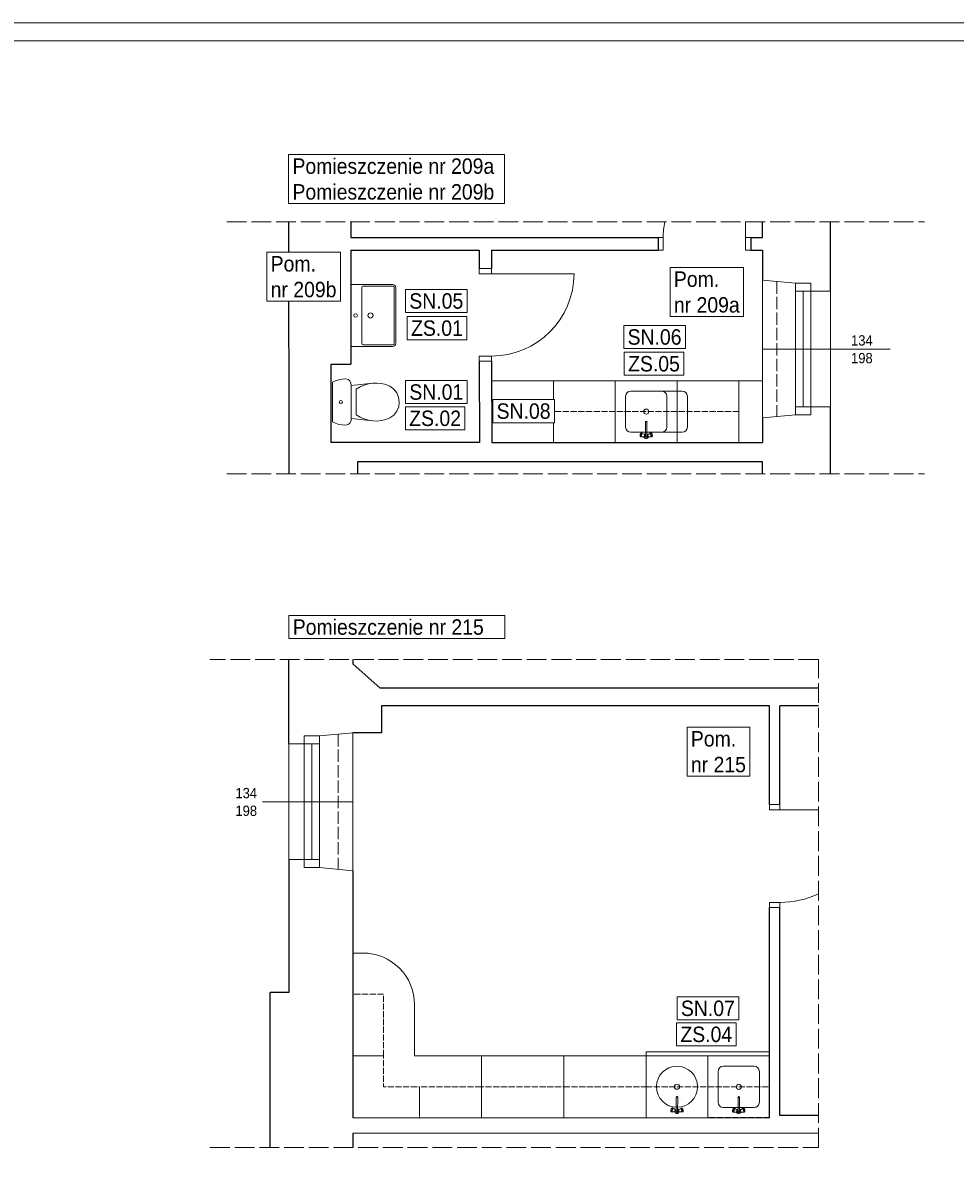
# Model space of a CAD drawing. Header units: centimetres. Extents: x 695802 to 711011, y 25963 to 44188.
# Tile 68 of 157: x 708946 to 709851, y 26949 to 28063. Entities that reach past the tile are written whole.
import ezdxf

# ---------------------------------------------------------------- set-up
doc = ezdxf.new("R2010")
doc.units = ezdxf.units.CM
doc.linetypes.add('ACAD_ISO02W100', pattern=[15, 12, -3])
doc.layers.add('Obrys powierzchni', color=50, linetype='Continuous', lineweight=9, plot=False)
for name, color, linetype, lineweight in [('P-SANR-FIXT', 7, 'Continuous', 5), ('Przekroje', 253, 'Continuous', 20), ('Przekrojowa', 253, 'Continuous', 25), ('S3_drzwi_istniejące', 7, 'Continuous', 0), ('S3_meble ruchome', 253, 'Continuous', 9), ('S3_meble wbudowane', 252, 'Continuous', 0), ('S3_okna', 70, 'Continuous', 9), ('S3_urządzenia sanitarne', 253, 'Continuous', 0), ('S3_wymiary', 4, 'Continuous', 0), ('Widokowa', 140, 'Continuous', 9), ('Wyposazenie', 31, 'Continuous', 9)]:
    doc.layers.add(name, color=color, linetype=linetype, lineweight=lineweight)
for name, color, linetype, lineweight, true_color in [('S3_drzwi_nowe', 7, 'Continuous', 9, 0x00f900), ('S3_opis pomieszczeń', 7, 'Continuous', 0, 0xb5b5b5), ('S3_urządzenia sanitarne_nowe', 7, 'Continuous', 5, 0xdb691d)]:
    doc.layers.add(name, color=color, linetype=linetype, lineweight=lineweight, true_color=true_color)
doc.styles.add('ARIELCE', font='arial.ttf', dxfattribs={"width": 0.9})

# ---------------------------------------------------------------- blocks, each defined once
blk = doc.blocks.new('zw$7334')
at = {"layer": 'S3_okna', "ltscale": 1.6, "insert": (-30.9, 13.4), "char_height": 10, "width": 42.363, "attachment_point": 3, "rotation": 0.019, "style": 'ARIELCE', "bg_fill": 2}
blk.add_mtext('{\\fArial|b0|i0|c238|p34;134}', dxfattribs=at)
at = {"layer": 'S3_okna', "ltscale": 1.6, "insert": (-30.9, -3.8), "char_height": 10, "width": 42.363, "attachment_point": 3, "rotation": 0.019, "style": 'ARIELCE'}
blk.add_mtext('{\\fArial|b0|i0|c238|p34;198}', dxfattribs=at)
blk = doc.blocks.new('zw$B2BC')
at = {"layer": 'Przekroje', "ltscale": 1.6}
for points in [[(0, 0), (32.2, -3.1), (47, -3.1), (47, -10.9), (66, -10.9)], [(0, -134), (32.2, -130.9), (47, -130.9), (47, -123.1), (66, -123.1)]]:
    blk.add_lwpolyline(points, dxfattribs=at)
at = {"layer": 'S3_okna'}
for p, q in [((0, 0), (0, -134)), ((32.2, -130.9), (32.2, -3.1)), ((47, -10.9), (32.2, -10.9)), ((39.6, -123.1), (39.6, -10.9)), ((47, -123.1), (47, -10.9)), ((66, -10.9), (66, -123.1)), ((47, -123.1), (32.2, -123.1))]:
    blk.add_line(p, q, dxfattribs=at)
at = {"layer": 'S3_okna', "ltscale": 1.6}
blk.add_line((124, -67), (0, -67), dxfattribs=at)
at = {"layer": 'S3_okna'}
for points in [[(0, 0), (32.2, -3.1), (47, -3.1), (47, -10.9), (66, -10.9)], [(0, -134), (32.2, -130.9), (47, -130.9), (47, -123.1), (66, -123.1)]]:
    blk.add_lwpolyline(points, dxfattribs=at)
blk = doc.blocks.new('zw$C904')
at = {"layer": 'Wyposazenie', "color": 253, "linetype": 'Continuous'}
for p, q in [((-16.1, 58.7), (-18.5, 54.8)), ((-12.6, 61.9), (-16.1, 58.7)), ((-8.4, 64), (-12.6, 61.9)), ((-3.8, 64.9), (-8.4, 64)), ((0.9, 64.5), (-3.8, 64.9)), ((5.3, 62.9), (0.9, 64.5)), ((9.1, 60.2), (5.3, 62.9)), ((12, 56.6), (9.1, 60.2)), ((13.9, 52.7), (12, 56.6)), ((-20.8, 46.6), (-21, 42.4)), ((-19.9, 50.8), (-20.8, 46.6)), ((-18.5, 54.8), (-19.9, 50.8)), ((15.2, 48.7), (13.9, 52.7)), ((15.9, 44.5), (15.2, 48.7)), ((-21, 42.4), (-20.6, 38.2)), ((-20.6, 38.2), (-17, 17.2)), ((-20.6, 38.2), (-19.6, 33.9)), ((-19.6, 33.9), (-18.1, 29.9)), ((14.5, 31.8), (15.5, 36)), ((14.9, 19), (16, 40.3)), ((15.5, 36), (16, 40.3)), ((16, 40.3), (15.9, 44.5)), ((-18.1, 29.9), (-16.2, 26)), ((-16.2, 26), (-13.8, 22.3)), ((-13.8, 22.3), (11.1, 23.8)), ((11.1, 23.8), (13.1, 27.7)), ((13.1, 27.7), (14.5, 31.8)), ((-22.8, 13.9), (-23.2, 11.6)), ((-23.2, 11.6), (-22.8, 8.3)), ((-21.5, 15.8), (-22.8, 13.9)), ((-19.4, 17), (-21.5, 15.8)), ((-17, 17.2), (-19.4, 17)), ((14.9, 19), (-17, 17.2)), ((17.3, 19.1), (14.9, 19)), ((19.5, 18.2), (17.3, 19.1)), ((21, 16.5), (19.5, 18.2)), ((21.7, 14.2), (21, 16.5)), ((21.7, 10.9), (21.7, 14.2)), ((-22.8, 8.3), (-22, 5)), ((-22, 5), (-20.8, 1.9)), ((-20.8, 1.9), (-19.3, -1.1)), ((-19.3, -1.1), (19.3, 1.1)), ((19.3, 1.1), (20.5, 4.3)), ((20.5, 4.3), (21.3, 7.5)), ((21.3, 7.5), (21.7, 10.9))]:
    blk.add_line(p, q, dxfattribs=at)
blk.add_circle((-0.5, 8.2), 1.5, dxfattribs=at)
blk = doc.blocks.new('PLM_Washbasin_2D - PLM_Washbasin_Wall_Mounted_Rectangle_600x450-V80-PARTER PW 1do50 - C')
at = {"layer": 'P-SANR-FIXT', "color": 8, "true_color": 0x808080}
for p, q in [((-30, -1.5), (-30, -42)), ((-30, -42), (-30, -1.5)), ((30, -1.5), (-30, -1.5)), ((30, -42), (30, -1.5)), ((30, -1.5), (30, -42)), ((-28.5, -42), (-28.5, -13.5)), ((-27, -12), (27, -12)), ((28.5, -13.5), (28.5, -42)), ((27, -43.5), (-27, -43.5)), ((-27, -45), (27, -45)), ((27, -45), (-27, -45))]:
    blk.add_line(p, q, dxfattribs=at)
for centre, radius in [((0, -6), 1.75), ((0, -20.5), 2.5)]:
    blk.add_circle(centre, radius, dxfattribs=at)
for centre, radius, start, end in [((-27, -13.5), 1.5, 90, 180), ((27, -13.5), 1.5, 360, 90), ((-27, -42), 3, 180, 270), ((-27, -42), 3, 180, 270), ((-27, -42), 1.5, 180, 270), ((27, -42), 3, 270, 360), ((27, -42), 3, 270, 0), ((27, -42), 1.5, 270, 0)]:
    blk.add_arc(centre, radius, start, end, dxfattribs=at)
blk = doc.blocks.new('zw$1D16')
at = {"layer": 'Przekroje', "ltscale": 1.6}
for points in [[(0, 0), (-32.2, -3.1), (-47, -3.1), (-47, -10.9), (-62, -10.9)], [(0, -134), (-32.2, -130.9), (-47, -130.9), (-47, -123.1), (-62, -123.1)]]:
    blk.add_lwpolyline(points, dxfattribs=at)
at = {"layer": 'S3_okna'}
for p, q in [((0, 0), (0, -134)), ((-62, -10.9), (-62, -123.1)), ((-47, -10.9), (-32.2, -10.9)), ((-47, -123.1), (-47, -10.9)), ((-39.6, -123.1), (-39.6, -10.9)), ((-32.2, -130.9), (-32.2, -3.1)), ((-47, -123.1), (-32.2, -123.1))]:
    blk.add_line(p, q, dxfattribs=at)
at = {"layer": 'S3_okna', "ltscale": 1.6}
blk.add_line((-124, -67), (0, -67), dxfattribs=at)
at = {"layer": 'S3_okna'}
for points in [[(0, 0), (-32.2, -3.1), (-47, -3.1), (-47, -10.9), (-62, -10.9)], [(0, -134), (-32.2, -130.9), (-47, -130.9), (-47, -123.1), (-62, -123.1)]]:
    blk.add_lwpolyline(points, dxfattribs=at)
blk = doc.blocks.new('zw$C39D')
at = {"layer": 'S3_urządzenia sanitarne', "ltscale": 1.6}
for p, q in [((-0.7, -23.9), (-0.7, -10.4)), ((0.6, -23.9), (0.7, -10.4)), ((-5.7, -21.9), (-5.9, -22.4)), ((-5.5, -21.5), (-5.7, -21.9)), ((-5.4, -21.2), (-5.5, -21.5)), ((-5.2, -21), (-5.4, -21.2)), ((-4.7, -20.7), (-5.2, -21)), ((-5, -20.9), (-5.2, -21)), ((-4.9, -21.1), (-5, -20.9)), ((-4.8, -21.3), (-4.9, -21.1)), ((-4.9, -22.6), (-4.8, -22.1)), ((-4.8, -21.7), (-4.8, -21.3)), ((-4.8, -22.1), (-4.8, -21.7)), ((-4.5, -20.6), (-4.7, -20.7)), ((-4.4, -20.8), (-4.5, -20.6)), ((-1.8, -22.2), (-4.5, -20.6)), ((-4.3, -21.1), (-4.4, -20.8)), ((-4.4, -22.7), (-4.3, -22.1)), ((-4.3, -21.6), (-4.3, -21.1)), ((-4.3, -22.1), (-4.3, -21.6)), ((-1.7, -22.3), (-1.8, -22.2)), ((-0.7, -21.8), (-0.7, -21.8)), ((0.7, -21.8), (0.6, -21.8)), ((1.7, -22.2), (1.6, -22.3)), ((1.7, -22.2), (4.4, -20.7)), ((4.3, -20.8), (4.2, -21.1)), ((4.2, -21.1), (4.2, -21.6)), ((4.2, -21.6), (4.2, -22.2)), ((4.2, -22.2), (4.4, -22.8)), ((4.4, -20.7), (4.3, -20.8)), ((4.7, -20.7), (4.4, -20.7)), ((4.7, -20.7), (5.1, -21)), ((4.8, -21.1), (4.7, -21.3)), ((4.7, -21.3), (4.7, -21.7)), ((4.7, -21.7), (4.7, -22.1)), ((4.7, -22.1), (4.8, -22.6)), ((4.9, -21), (4.8, -21.1)), ((5.1, -21), (4.9, -21)), ((5.3, -21.2), (5.1, -21)), ((5.5, -21.5), (5.3, -21.2)), ((5.6, -21.9), (5.5, -21.5)), ((5.8, -22.4), (5.6, -21.9)), ((-5.9, -22.4), (-6, -22.8)), ((-6, -22.8), (-6, -23.3)), ((-6, -23.3), (-6, -23.7)), ((-6, -23.7), (-6, -23.9)), ((-6, -23.9), (-5.8, -24)), ((-5.7, -24.4), (-6, -23.9)), ((-5.8, -24), (-5.7, -24)), ((-5.7, -24), (-5.5, -23.8)), ((-5.7, -24.4), (-5.6, -24.5)), ((-5.6, -24.5), (-5.4, -24.5)), ((-2.4, -24.5), (-5.6, -24.5)), ((-5.5, -23.8), (-5.3, -23.5)), ((-5.4, -24.5), (-5.1, -24.2)), ((-5.3, -23.5), (-5.1, -23.1)), ((-5.1, -23.1), (-4.9, -22.6)), ((-5.1, -24.2), (-4.9, -23.8)), ((-4.9, -23.8), (-4.6, -23.3)), ((-4.6, -23.3), (-4.4, -22.7)), ((-2.4, -24.5), (-2.3, -24.5)), ((-2.3, -24.5), (-2.1, -24.4)), ((-2.1, -24.4), (-2, -24.1)), ((-1.5, -24.5), (-2.1, -24.4)), ((-2, -24.1), (-1.9, -23.8)), ((-1.9, -23.8), (-1.7, -23.5)), ((-1.6, -22.5), (-1.7, -22.3)), ((-1.7, -23.1), (-1.6, -22.8)), ((-1.7, -23.5), (-1.7, -23.1)), ((-1, -22.7), (-1.6, -22.5)), ((-1.6, -22.8), (-1.6, -22.5)), ((1, -22.7), (1.6, -22.5)), ((1.4, -24.5), (2, -24.4)), ((1.6, -22.5), (1.5, -22.8)), ((1.5, -22.8), (1.6, -23.1)), ((1.6, -22.3), (1.6, -22.5)), ((1.6, -23.1), (1.7, -23.5)), ((1.7, -23.5), (1.8, -23.8)), ((1.8, -23.8), (1.9, -24.1)), ((1.9, -24.1), (2.1, -24.4)), ((2.1, -24.4), (2.2, -24.5)), ((2.2, -24.5), (2.3, -24.5)), ((2.3, -24.5), (5.5, -24.5)), ((4.4, -22.8), (4.5, -23.3)), ((4.5, -23.3), (4.8, -23.9)), ((4.8, -22.6), (5, -23.1)), ((4.8, -23.9), (5, -24.3)), ((5, -23.1), (5.2, -23.5)), ((5, -24.3), (5.3, -24.5)), ((5.2, -23.5), (5.4, -23.8)), ((5.3, -24.5), (5.5, -24.5)), ((5.4, -23.8), (5.6, -24)), ((5.5, -24.5), (5.6, -24.4)), ((5.6, -24.4), (5.9, -23.9)), ((5.6, -24), (5.7, -24.1)), ((5.7, -24.1), (5.9, -23.9)), ((5.9, -22.9), (5.8, -22.4)), ((6, -23.3), (5.9, -22.9)), ((5.9, -23.7), (6, -23.3)), ((5.9, -23.9), (5.9, -23.7))]:
    blk.add_line(p, q, dxfattribs=at)
for points in [[(0.7, -10.9), (0.7, -10.1), (0, -9.7), (-0.8, -10.1), (-0.7, -10.9)], [(0.7, -10), (0.3, -9.5), (-0.3, -9.5), (-0.7, -10)], [(0.7, -10.4), (0.3, -9.9), (-0.3, -9.9), (-0.7, -10.4)]]:
    blk.add_lwpolyline(points, dxfattribs=at)
for radius in [20, 2.5]:
    blk.add_circle((0, 0), radius, dxfattribs=at)
for radius, start, end in [(2.24, 107.5404, 136.4518), (2.24, 43.2847, 72.196), (2.24, 193.2847, 346.4518), (1.2, 124.3863, 55.3501), (0.8, 148.0799, 31.6565), (0.68, 179.8682, 359.8682)]:
    blk.add_arc((0, -23.9), radius, start, end, dxfattribs=at)
blk = doc.blocks.new('zw$DB7F')
at = {"layer": 'S3_urządzenia sanitarne', "ltscale": 1.6}
for p, q in [((-0.7, -23.9), (-0.7, -10.4)), ((0.6, -23.9), (0.7, -10.4)), ((-5.7, -21.9), (-5.9, -22.4)), ((-5.5, -21.5), (-5.7, -21.9)), ((-5.4, -21.2), (-5.5, -21.5)), ((-5.2, -21), (-5.4, -21.2)), ((-4.7, -20.7), (-5.2, -21)), ((-5, -20.9), (-5.2, -21)), ((-4.9, -21.1), (-5, -20.9)), ((-4.8, -21.3), (-4.9, -21.1)), ((-4.9, -22.6), (-4.8, -22.1)), ((-4.8, -21.7), (-4.8, -21.3)), ((-4.8, -22.1), (-4.8, -21.7)), ((-4.5, -20.6), (-4.7, -20.7)), ((-4.4, -20.8), (-4.5, -20.6)), ((-1.8, -22.2), (-4.5, -20.6)), ((-4.3, -21.1), (-4.4, -20.8)), ((-4.4, -22.7), (-4.3, -22.1)), ((-4.3, -21.6), (-4.3, -21.1)), ((-4.3, -22.1), (-4.3, -21.6)), ((-1.7, -22.3), (-1.8, -22.2)), ((-0.7, -21.8), (-0.7, -21.8)), ((0.7, -21.8), (0.6, -21.8)), ((1.7, -22.2), (1.6, -22.3)), ((1.7, -22.2), (4.4, -20.7)), ((4.3, -20.8), (4.2, -21.1)), ((4.2, -21.1), (4.2, -21.6)), ((4.2, -21.6), (4.2, -22.2)), ((4.2, -22.2), (4.4, -22.8)), ((4.4, -20.7), (4.3, -20.8)), ((4.7, -20.7), (4.4, -20.7)), ((4.7, -20.7), (5.1, -21)), ((4.8, -21.1), (4.7, -21.3)), ((4.7, -21.3), (4.7, -21.7)), ((4.7, -21.7), (4.7, -22.1)), ((4.7, -22.1), (4.8, -22.6)), ((4.9, -21), (4.8, -21.1)), ((5.1, -21), (4.9, -21)), ((5.3, -21.2), (5.1, -21)), ((5.5, -21.5), (5.3, -21.2)), ((5.6, -21.9), (5.5, -21.5)), ((5.8, -22.4), (5.6, -21.9)), ((-5.9, -22.4), (-6, -22.8)), ((-6, -22.8), (-6, -23.3)), ((-6, -23.3), (-6, -23.7)), ((-6, -23.7), (-6, -23.9)), ((-6, -23.9), (-5.8, -24)), ((-5.7, -24.4), (-6, -23.9)), ((-5.8, -24), (-5.7, -24)), ((-5.7, -24), (-5.5, -23.8)), ((-5.7, -24.4), (-5.6, -24.5)), ((-5.6, -24.5), (-5.4, -24.5)), ((-2.4, -24.5), (-5.6, -24.5)), ((-5.5, -23.8), (-5.3, -23.5)), ((-5.4, -24.5), (-5.1, -24.2)), ((-5.3, -23.5), (-5.1, -23.1)), ((-5.1, -23.1), (-4.9, -22.6)), ((-5.1, -24.2), (-4.9, -23.8)), ((-4.9, -23.8), (-4.6, -23.3)), ((-4.6, -23.3), (-4.4, -22.7)), ((-2.4, -24.5), (-2.3, -24.5)), ((-2.3, -24.5), (-2.1, -24.4)), ((-2.1, -24.4), (-2, -24.1)), ((-1.5, -24.5), (-2.1, -24.4)), ((-2, -24.1), (-1.9, -23.8)), ((-1.9, -23.8), (-1.7, -23.5)), ((-1.6, -22.5), (-1.7, -22.3)), ((-1.7, -23.1), (-1.6, -22.8)), ((-1.7, -23.5), (-1.7, -23.1)), ((-1, -22.7), (-1.6, -22.5)), ((-1.6, -22.8), (-1.6, -22.5)), ((1, -22.7), (1.6, -22.5)), ((1.4, -24.5), (2, -24.4)), ((1.6, -22.5), (1.5, -22.8)), ((1.5, -22.8), (1.6, -23.1)), ((1.6, -22.3), (1.6, -22.5)), ((1.6, -23.1), (1.7, -23.5)), ((1.7, -23.5), (1.8, -23.8)), ((1.8, -23.8), (1.9, -24.1)), ((1.9, -24.1), (2.1, -24.4)), ((2.1, -24.4), (2.2, -24.5)), ((2.2, -24.5), (2.3, -24.5)), ((2.3, -24.5), (5.5, -24.5)), ((4.4, -22.8), (4.5, -23.3)), ((4.5, -23.3), (4.8, -23.9)), ((4.8, -22.6), (5, -23.1)), ((4.8, -23.9), (5, -24.3)), ((5, -23.1), (5.2, -23.5)), ((5, -24.3), (5.3, -24.5)), ((5.2, -23.5), (5.4, -23.8)), ((5.3, -24.5), (5.5, -24.5)), ((5.4, -23.8), (5.6, -24)), ((5.5, -24.5), (5.6, -24.4)), ((5.6, -24.4), (5.9, -23.9)), ((5.6, -24), (5.7, -24.1)), ((5.7, -24.1), (5.9, -23.9)), ((5.9, -22.9), (5.8, -22.4)), ((6, -23.3), (5.9, -22.9)), ((5.9, -23.7), (6, -23.3)), ((5.9, -23.9), (5.9, -23.7))]:
    blk.add_line(p, q, dxfattribs=at)
for points in [[(-20, 15), (-20, -15)], [(15, 20), (-15, 20)], [(20, -15), (20, 15)], [(0.7, -10.9), (0.7, -10.1), (0, -9.7), (-0.8, -10.1), (-0.7, -10.9)], [(0.7, -10), (0.3, -9.5), (-0.3, -9.5), (-0.7, -10)], [(0.7, -10.4), (0.3, -9.9), (-0.3, -9.9), (-0.7, -10.4)], [(-15, -20), (15, -20)]]:
    blk.add_lwpolyline(points, dxfattribs=at)
blk.add_circle((0, 0), 2.5, dxfattribs=at)
for centre, radius, start, end in [((-15, 15), 5, 90.1318, 180.1318), ((15, 15), 5, 359.8682, 89.8682), ((-15, -15), 5, 179.8682, 269.8682), ((0, -23.9), 2.24, 107.5404, 136.4518), ((0, -23.9), 2.24, 43.2847, 72.196), ((15, -15), 5, 270.1318, 0.1318), ((0, -23.9), 2.24, 193.2847, 346.4518), ((0, -23.9), 1.2, 124.3863, 55.3501), ((0, -23.9), 0.8, 148.0799, 31.6565), ((0, -23.9), 0.68, 179.8682, 359.8682)]:
    blk.add_arc(centre, radius, start, end, dxfattribs=at)
blk = doc.blocks.new('zw$D233')
at = {"layer": 'P-SANR-FIXT', "color": 8, "true_color": 0x808080}
for p, q in [((-0.6, -23.9), (-0.7, -10.4)), ((0.7, -23.9), (0.7, -10.4)), ((-5.8, -22.4), (-5.6, -21.9)), ((-5.6, -21.9), (-5.5, -21.5)), ((-5.5, -21.5), (-5.3, -21.2)), ((-5.3, -21.2), (-5.1, -21)), ((-4.7, -20.7), (-5.1, -21)), ((-5.1, -21), (-4.9, -21)), ((-4.9, -21), (-4.8, -21.1)), ((-4.8, -21.1), (-4.7, -21.3)), ((-4.7, -22.1), (-4.8, -22.6)), ((-4.7, -20.7), (-4.4, -20.7)), ((-4.7, -21.3), (-4.7, -21.7)), ((-4.7, -21.7), (-4.7, -22.1)), ((-4.4, -20.7), (-4.3, -20.8)), ((-1.7, -22.2), (-4.4, -20.7)), ((-4.2, -22.2), (-4.4, -22.8)), ((-4.3, -20.8), (-4.2, -21.1)), ((-4.2, -21.1), (-4.2, -21.6)), ((-4.2, -21.6), (-4.2, -22.2)), ((-1.7, -22.2), (-1.6, -22.3)), ((-0.7, -21.8), (-0.6, -21.8)), ((0.7, -21.8), (0.7, -21.8)), ((1.7, -22.3), (1.8, -22.2)), ((1.8, -22.2), (4.5, -20.6)), ((4.3, -21.1), (4.4, -20.8)), ((4.3, -21.6), (4.3, -21.1)), ((4.3, -22.1), (4.3, -21.6)), ((4.4, -22.7), (4.3, -22.1)), ((4.4, -20.8), (4.5, -20.6)), ((4.5, -20.6), (4.7, -20.7)), ((4.7, -20.7), (5.2, -21)), ((4.8, -21.3), (4.9, -21.1)), ((4.8, -21.7), (4.8, -21.3)), ((4.8, -22.1), (4.8, -21.7)), ((4.9, -22.6), (4.8, -22.1)), ((4.9, -21.1), (5, -20.9)), ((5, -20.9), (5.2, -21)), ((5.2, -21), (5.4, -21.2)), ((5.4, -21.2), (5.5, -21.5)), ((5.5, -21.5), (5.7, -21.9)), ((5.7, -21.9), (5.9, -22.4)), ((-6, -23.3), (-5.9, -22.9)), ((-5.9, -23.7), (-6, -23.3)), ((-5.9, -22.9), (-5.8, -22.4)), ((-5.9, -23.9), (-5.9, -23.7)), ((-5.7, -24.1), (-5.9, -23.9)), ((-5.6, -24.4), (-5.9, -23.9)), ((-5.6, -24), (-5.7, -24.1)), ((-5.4, -23.8), (-5.6, -24)), ((-5.5, -24.5), (-5.6, -24.4)), ((-5.3, -24.5), (-5.5, -24.5)), ((-2.3, -24.5), (-5.5, -24.5)), ((-5.2, -23.5), (-5.4, -23.8)), ((-5, -24.3), (-5.3, -24.5)), ((-5, -23.1), (-5.2, -23.5)), ((-4.8, -22.6), (-5, -23.1)), ((-4.8, -23.9), (-5, -24.3)), ((-4.5, -23.3), (-4.8, -23.9)), ((-4.4, -22.8), (-4.5, -23.3)), ((-2.2, -24.5), (-2.3, -24.5)), ((-2.1, -24.4), (-2.2, -24.5)), ((-1.9, -24.1), (-2.1, -24.4)), ((-1.4, -24.5), (-2, -24.4)), ((-1.8, -23.8), (-1.9, -24.1)), ((-1.7, -23.5), (-1.8, -23.8)), ((-1.6, -23.1), (-1.7, -23.5)), ((-1.6, -22.3), (-1.6, -22.5)), ((-1, -22.7), (-1.6, -22.5)), ((-1.6, -22.5), (-1.5, -22.8)), ((-1.5, -22.8), (-1.6, -23.1)), ((1, -22.7), (1.6, -22.5)), ((1.5, -24.5), (2.1, -24.4)), ((1.6, -22.5), (1.7, -22.3)), ((1.6, -22.8), (1.6, -22.5)), ((1.7, -23.1), (1.6, -22.8)), ((1.7, -23.5), (1.7, -23.1)), ((1.9, -23.8), (1.7, -23.5)), ((2, -24.1), (1.9, -23.8)), ((2.1, -24.4), (2, -24.1)), ((2.3, -24.5), (2.1, -24.4)), ((2.4, -24.5), (2.3, -24.5)), ((2.4, -24.5), (5.6, -24.5)), ((4.6, -23.3), (4.4, -22.7)), ((4.9, -23.8), (4.6, -23.3)), ((5.1, -23.1), (4.9, -22.6)), ((5.1, -24.2), (4.9, -23.8)), ((5.3, -23.5), (5.1, -23.1)), ((5.4, -24.5), (5.1, -24.2)), ((5.5, -23.8), (5.3, -23.5)), ((5.6, -24.5), (5.4, -24.5)), ((5.7, -24), (5.5, -23.8)), ((5.7, -24.4), (5.6, -24.5)), ((5.7, -24.4), (6, -23.9)), ((5.8, -24), (5.7, -24)), ((6, -23.9), (5.8, -24)), ((5.9, -22.4), (6, -22.8)), ((6, -22.8), (6, -23.3)), ((6, -23.3), (6, -23.7)), ((6, -23.7), (6, -23.9))]:
    blk.add_line(p, q, dxfattribs=at)
for points in [[(-20, -15), (-20, 15)], [(-15, 20), (35, 20)], [(20, 15), (20, -15)], [(40, 15), (40, -15)], [(-0.7, -10), (-0.3, -9.5), (0.3, -9.5), (0.7, -10)], [(-0.7, -10.9), (-0.7, -10.1), (0, -9.7), (0.8, -10.1), (0.7, -10.9)], [(-0.7, -10.4), (-0.3, -9.9), (0.3, -9.9), (0.7, -10.4)], [(35, -20), (-15, -20)]]:
    blk.add_lwpolyline(points, dxfattribs=at)
blk.add_circle((0, 0), 2.5, dxfattribs=at)
for centre, radius, start, end in [((-15, 15), 5, 90.1318, 180.1318), ((15, 15), 5, 359.8682, 89.8682), ((35, 15), 5, 359.8682, 89.8682), ((-15, -15), 5, 179.8682, 269.8682), ((0, -23.9), 2.24, 107.804, 136.7153), ((0, -23.9), 2.24, 43.5482, 72.4596), ((15, -15), 5, 270.1318, 0.1318), ((35, -15), 5, 270.1318, 0.1318), ((0, -23.9), 2.24, 193.5482, 346.7153), ((0, -23.9), 1.2, 124.6499, 55.6137), ((0, -23.9), 0.8, 148.3435, 31.9201), ((0, -23.9), 0.68, 180.1318, 0.1318)]:
    blk.add_arc(centre, radius, start, end, dxfattribs=at)

msp = doc.modelspace()

# ---------------------------------------------------------------- linework, layer by layer
at = {"layer": 'Obrys powierzchni', "ltscale": 1.6}
for points in [[(708040.6, 25962.7), (708040.6, 28062.7), (711010.6, 28062.7), (711010.6, 25962.7)], [(708058.1, 25980.2), (708058.1, 28045.2), (710993.1, 28045.2), (710993.1, 25980.2)]]:
    msp.add_lwpolyline(points, close=True, dxfattribs=at)
at = {"layer": 'Przekrojowa', "ltscale": 1.6}
for p, q in [((709204.1, 27869.5), (709204.2, 27624.5)), ((709264.5, 27869.5), (709264.5, 27854.1)), ((709664.3, 27854.1), (709664.3, 27869.5)), ((709730.3, 27802), (709730.3, 27869.5)), ((709264.5, 27854.1), (709562.9, 27854.1)), ((709562.9, 27854.1), (709562.9, 27842.1)), ((709652.9, 27854.1), (709664.3, 27854.1)), ((709652.9, 27854.1), (709652.9, 27842.1)), ((709264.5, 27842.1), (709389.3, 27842.1)), ((709264.5, 27842.1), (709264.6, 27731.1)), ((709389.3, 27842.1), (709389.3, 27824.1)), ((709401.3, 27842.1), (709562.9, 27842.1)), ((709401.3, 27842.1), (709401.3, 27824.1)), ((709652.9, 27842.1), (709664.3, 27842.1)), ((709664.3, 27842.1), (709664.3, 27812.9)), ((709245.4, 27655.1), (709245.3, 27731.1)), ((709245.3, 27731.1), (709264.6, 27731.1)), ((709389.3, 27734.1), (709389.4, 27655.1)), ((709401.3, 27734.1), (709401.4, 27655.1)), ((709730.3, 27624.5), (709730.3, 27689.8)), ((709664.3, 27678.9), (709664.3, 27655.1)), ((709389.4, 27655.1), (709245.4, 27655.1)), ((709401.4, 27655.1), (709664.3, 27655.1)), ((709271.3, 27636.5), (709664.3, 27636.5)), ((709271.3, 27624.5), (709271.3, 27636.5)), ((709664.3, 27624.5), (709664.3, 27636.5)), ((709204.3, 27362.2), (709204.3, 27444.2)), ((709266.3, 27444.2), (709266.3, 27440.1)), ((709293, 27416.3), (709266.3, 27440.1)), ((709718.7, 27416.3), (709293, 27416.3)), ((709671.3, 27399.1), (709294.3, 27399.1)), ((709294.3, 27399.1), (709294.3, 27372.9)), ((709671.3, 27303.3), (709671.3, 27399.1)), ((709718.7, 27399.1), (709681.3, 27399.1)), ((709681.3, 27303.3), (709681.3, 27399.1)), ((709294.3, 27372.9), (709266.3, 27373.1)), ((709204.3, 27250), (709204.3, 27120.6)), ((709266.3, 27239.1), (709266.3, 26999.1)), ((709671.3, 26999.1), (709671.3, 27203.3)), ((709681.3, 27001.2), (709681.3, 27203.2)), ((709204.3, 27120.6), (709186.3, 27120.6)), ((709186.3, 26970.2), (709186.3, 27120.6)), ((709718.7, 27001.2), (709681.3, 27001.2)), ((709718.7, 26984), (709266.3, 26983.9)), ((709266.3, 26983.9), (709266.3, 26970.2))]:
    msp.add_line(p, q, dxfattribs=at)
at = {"layer": 'S3_drzwi_istniejące'}
for p, q in [((709647.9, 27854.1), (709647.9, 27869.5)), ((709401.3, 27819.1), (709481.3, 27819.1)), ((709681.3, 27298.3), (709718.7, 27298.2))]:
    msp.add_line(p, q, dxfattribs=at)
for points in [[(709562.9, 27854.1), (709567.9, 27854.1), (709567.9, 27842.1), (709562.9, 27842.1)], [(709647.9, 27854.1), (709652.9, 27854.1), (709652.9, 27842.1), (709647.9, 27842.1)], [(709401.3, 27819.1), (709401.3, 27824.1), (709389.3, 27824.1), (709389.3, 27819.1)], [(709401.3, 27734.1), (709401.3, 27739.1), (709389.3, 27739.1), (709389.3, 27734.1)], [(709671.3, 27298.3), (709671.3, 27303.3), (709681.3, 27303.3), (709681.3, 27298.3)], [(709671.3, 27203.3), (709671.3, 27208.3), (709681.2, 27208.3), (709681.2, 27203.3)]]:
    msp.add_lwpolyline(points, close=True, dxfattribs=at)
for centre, radius, start, end in [((709647.9, 27854.1), 80, 168.8682, 180), ((709401.3, 27819.1), 80, 270, 0), ((709681.3, 27298.3), 90, 269.9572, 294.6137)]:
    msp.add_arc(centre, radius, start, end, dxfattribs=at)
at = {"layer": 'S3_drzwi_nowe'}
for p, q in [((709389.3, 27824.1), (709401.3, 27824.1)), ((709389.3, 27734.1), (709401.3, 27734.1)), ((709681.3, 27303.3), (709671.3, 27303.3)), ((709681.3, 27203.2), (709671.3, 27203.3))]:
    msp.add_line(p, q, dxfattribs=at)
at = {"layer": 'S3_meble ruchome', "ltscale": 1.6}
msp.add_line((709401.4, 27715.1), (709664.3, 27715.1), dxfattribs=at)
for points in [[(709401.4, 27655.1), (709461.4, 27655.1), (709461.4, 27715.1), (709401.4, 27715.1)], [(709461.4, 27655.1), (709521.4, 27655.1), (709521.4, 27715.1), (709461.4, 27715.1)], [(709521.4, 27655.1), (709581.4, 27655.1), (709581.4, 27715.1), (709521.4, 27715.1)], [(709581.4, 27655.1), (709641.4, 27655.1), (709641.4, 27715.1), (709581.4, 27715.1)], [(709391.3, 26999.1), (709471.3, 26999.1), (709471.3, 27059.1), (709391.3, 27059.1)], [(709471.3, 26999.1), (709551.3, 26999.1), (709551.3, 27059.1), (709471.3, 27059.1)], [(709551.3, 26999.1), (709671.3, 26999.1), (709671.3, 27063.1), (709551.3, 27063.1)], [(709551.3, 26999.1), (709611.3, 26999.1), (709611.3, 27059.1), (709551.3, 27059.1)], [(709611.3, 26999.1), (709671.3, 26999.1), (709671.3, 27059.1), (709611.3, 27059.1)]]:
    msp.add_lwpolyline(points, close=True, dxfattribs=at)
msp.add_lwpolyline([(709326.3, 27109.1, 0.414214), (709276.3, 27159.1), (709266.3, 27159.1), (709266.3, 26999.1), (709391.3, 26999.1), (709391.3, 27059.1), (709326.3, 27059.1)], format="xyb", close=True, dxfattribs=at)
at = {"layer": 'S3_meble wbudowane', "linetype": 'ACAD_ISO02W100', "ltscale": 0.5, "flags": 128}
for points in [[(709521.4, 27685.1), (709461.4, 27685.1), (709461.4, 27655.1), (709521.4, 27655.1)], [(709581.4, 27685.1), (709521.4, 27685.1), (709521.4, 27655.1), (709581.4, 27655.1)], [(709641.4, 27685.1), (709581.4, 27685.1), (709581.4, 27655.1), (709641.4, 27655.1)], [(709296.3, 27059.1), (709296.3, 27119.1), (709266.3, 27119.1), (709266.3, 27059.1)], [(709331.3, 26999.1), (709391.3, 26999.1), (709391.3, 27029), (709331.3, 27029.1)], [(709391.3, 26999.1), (709471.3, 26999.1), (709471.3, 27029.1), (709391.3, 27029.1)], [(709471.3, 27029.1), (709551.3, 27029.1), (709551.3, 26999.1), (709471.3, 26999.1)], [(709551.3, 27029.1), (709611.3, 27029.1), (709611.3, 26999.1), (709551.3, 26999.1)], [(709611.3, 27029.1), (709671.3, 27029.1), (709671.3, 26999.2), (709611.3, 26999.2)]]:
    msp.add_lwpolyline(points, close=True, dxfattribs=at)
msp.add_lwpolyline([(709266.3, 26999.1), (709331.3, 26999.1), (709331.3, 27029.1), (709296.3, 27029.1), (709296.3, 27059.1), (709266.3, 27059.1), (709266.3, 26999.1)], dxfattribs=at)
at = {"layer": 'S3_okna', "linetype": 'ACAD_ISO02W100'}
for p, q in [((709678.3, 27811.5), (709678.3, 27680.2)), ((709252.3, 27371.7), (709252.3, 27240.4))]:
    msp.add_line(p, q, dxfattribs=at)
at = {"layer": 'Widokowa', "linetype": 'ACAD_ISO02W100', "ltscale": 1.6}
for points in [[(709143.9, 27869.5), (709821.7, 27869.5)], [(709143.9, 27624.5), (709821.7, 27624.5)]]:
    msp.add_lwpolyline(points, dxfattribs=at)

# ---------------------------------------------------------------- block references
at = {"layer": 'P-SANR-FIXT', "rotation": 89.99999999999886}
msp.add_blockref('PLM_Washbasin_2D - PLM_Washbasin_Wall_Mounted_Rectangle_600x450-V80-PARTER PW 1do50 - C', (709263.1, 27778.5), dxfattribs=at)
at = {"layer": 'S3_okna', "rotation": 0.0009042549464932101}
msp.add_blockref('zw$1D16', (709266.3, 27373.1), dxfattribs=at)
at = {"layer": 'S3_urządzenia sanitarne', "ltscale": 1.6, "rotation": 360}
for name, p in [('zw$C39D', (709581.3, 27029.2)), ('zw$DB7F', (709641.3, 27029.1))]:
    msp.add_blockref(name, p, dxfattribs=at)
at = {"layer": 'S3_wymiary', "lineweight": -3, "ltscale": 1.6}
msp.add_blockref('zw$D233', (709551.4, 27685.1), dxfattribs=at)
at = {"layer": 'Wyposazenie', "xscale": -1, "rotation": 273.3502212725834}
msp.add_blockref('zw$C904', (709246.6, 27694.4), dxfattribs=at)

# ---------------------------------------------------------------- next in the draw order: block references
at = {"layer": 'S3_okna'}
for p, rotation in [((709802.3, 27745.9), 1.443429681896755e-05), ((709204.3, 27306.1), 0.0009042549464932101)]:
    msp.add_blockref('zw$7334', p, dxfattribs=dict(at, rotation=rotation))

# ---------------------------------------------------------------- next in the draw order: texts
at = {"layer": 'S3_opis pomieszczeń', "insert": (709207.8, 27931.1), "char_height": 7.5, "width": 202.311, "attachment_point": 1, "style": 'ARIELCE', "bg_fill": 18}
msp.add_mtext('{\\fArial|b0|i0|c238|p34;\\H2x;Pomieszczenie nr 209a\\PPomieszczenie nr 209b}', dxfattribs=at)
at = {"layer": 'S3_urządzenia sanitarne_nowe', "ltscale": 1.6, "char_height": 7.5, "attachment_point": 1, "style": 'ARIELCE', "bg_fill": 18}
for s, insert in [('{\\fArial|b0|i0|c238|p34;\\H2x;SN.05}', (709321.3, 27800.1)), ('{\\fArial|b0|i0|c238|p34;\\H2x;SN.06}', (709533.3, 27765.1)), ('{\\fArial|b0|i0|c238|p34;\\H2x;SN.01}', (709321.3, 27711.6)), ('{\\fArial|b0|i0|c238|p34;\\H2x;SN.08}', (709406.1, 27693.1))]:
    msp.add_mtext(s, dxfattribs=dict(at, insert=insert))

# ---------------------------------------------------------------- next in the draw order: linework, layer by layer
at = {"layer": 'Widokowa', "linetype": 'ACAD_ISO02W100', "ltscale": 1.6}
msp.add_lwpolyline([(709127.7, 26970.2), (709718.7, 26970.2), (709718.7, 27444.2), (709127.7, 27444.2)], dxfattribs=at)

# ---------------------------------------------------------------- next in the draw order: block references
at = {"layer": 'S3_okna', "rotation": 1.443429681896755e-05}
msp.add_blockref('zw$7334', (709802.3, 27745.9), dxfattribs=at)

# ---------------------------------------------------------------- next in the draw order: texts
at = {"layer": 'S3_opis pomieszczeń', "char_height": 7.5, "attachment_point": 1, "style": 'ARIELCE', "bg_fill": 18}
for s, insert in [('{\\fArial|b0|i0|c238|p34;\\H2x;Pom.\\Pnr 209b}', (709186.6, 27836.2)), ('{\\fArial|b0|i0|c238|p34;\\H2x;Pom.\\Pnr 209a}', (709578.3, 27821.3))]:
    msp.add_mtext(s, dxfattribs=dict(at, insert=insert))
at = {"layer": 'S3_urządzenia sanitarne_nowe', "ltscale": 1.6, "char_height": 7.5, "attachment_point": 1, "style": 'ARIELCE', "bg_fill": 18}
for s, insert in [('{\\fArial|b0|i0|c238|p34;\\H2x;ZS.01}', (709323, 27773.7)), ('{\\fArial|b0|i0|c238|p34;\\H2x;ZS.05}', (709533.8, 27739.1)), ('{\\fArial|b0|i0|c238|p34;\\H2x;ZS.02}', (709321.2, 27686.1))]:
    msp.add_mtext(s, dxfattribs=dict(at, insert=insert))

# ---------------------------------------------------------------- next in the draw order: block references
at = {"layer": 'S3_okna', "rotation": 359.9999999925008}
msp.add_blockref('zw$B2BC', (709664.3, 27812.9), dxfattribs=at)

# ---------------------------------------------------------------- next in the draw order: texts
at = {"layer": 'S3_opis pomieszczeń', "insert": (709208.1, 27483.3), "char_height": 7.5, "width": 202.311, "attachment_point": 1, "style": 'ARIELCE', "bg_fill": 18}
msp.add_mtext('{\\fArial|b0|i0|c238|p34;\\H2x;Pomieszczenie nr 215}', dxfattribs=at)
at = {"layer": 'S3_opis pomieszczeń', "insert": (709594.8, 27374.7), "char_height": 7.5, "attachment_point": 1, "style": 'ARIELCE', "bg_fill": 18}
msp.add_mtext('{\\fArial|b0|i0|c238|p34;\\H2x;Pom.\\Pnr 215}', dxfattribs=at)
at = {"layer": 'S3_urządzenia sanitarne_nowe', "ltscale": 1.6, "insert": (709585.1, 27112.9), "char_height": 7.5, "attachment_point": 1, "style": 'ARIELCE', "bg_fill": 18}
msp.add_mtext('{\\fArial|b0|i0|c238|p34;\\H2x;SN.07}', dxfattribs=at)

# ---------------------------------------------------------------- next in the draw order: texts
at = {"layer": 'S3_urządzenia sanitarne_nowe', "ltscale": 1.6, "insert": (709584.6, 27087.6), "char_height": 7.5, "attachment_point": 1, "style": 'ARIELCE', "bg_fill": 18}
msp.add_mtext('{\\fArial|b0|i0|c238|p34;\\H2x;ZS.04}', dxfattribs=at)

doc.saveas('drawing.dxf')
